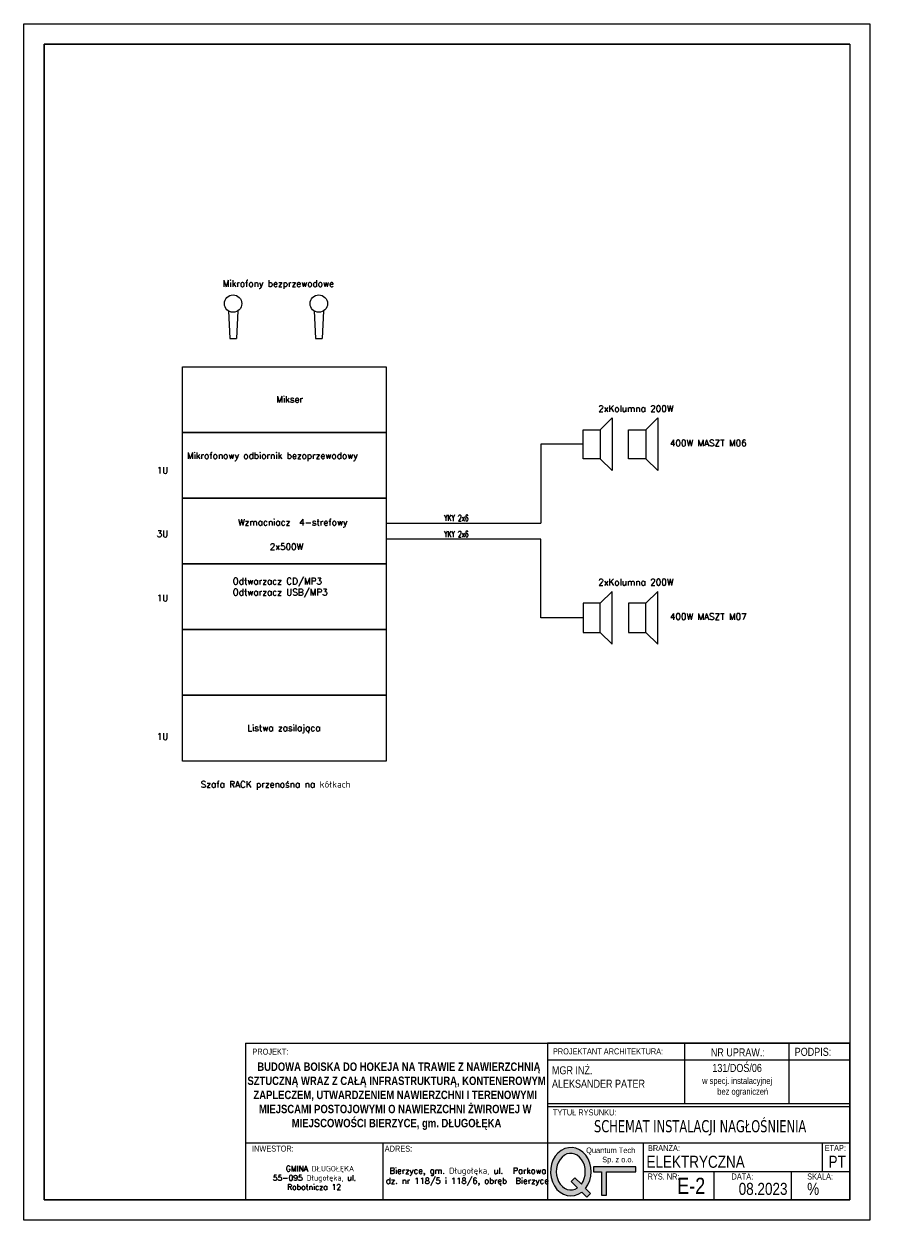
# Model space of a CAD drawing. Extents: x 301 to 2227, y -251 to 46.
# Tile 5 of 10: x 1125 to 1342, y -251 to 46. Entities that reach past the tile are written whole.
import ezdxf

# ---------------------------------------------------------------- set-up
doc = ezdxf.new("R2010")
doc.units = 0
doc.layers.get('0').update_dxf_attribs({"linetype": 'CONTINUOUS'})
doc.layers.add('_SSWiN_K_OPIS', color=130, linetype='CONTINUOUS', lineweight=15)
doc.layers.add('E-Oświetlenie', color=1, linetype='CONTINUOUS')
doc.layers.add('Z_ramka', color=7, linetype='CONTINUOUS')
doc.styles.add('PS-opis-bg', font='txt', dxfattribs={"width": 0.8})
doc.styles.get("Standard").update_dxf_attribs({"font": 'romans.shx'})

# ---------------------------------------------------------------- blocks, each defined once
blk = doc.blocks.new('zw$C8BF')
h = blk.add_hatch(color=256)
edge = h.paths.add_edge_path()
edge.add_line((6.45, 1.06), (7.51, 0))
edge.add_line((7.51, 0), (8.29, 0.78))
edge.add_line((8.29, 0.78), (7.24, 1.83))
edge.add_ellipse((4.2, 5.28), major_axis=(0, 5), ratio=0.84, start_angle=226.3587, end_angle=572.4392)
edge = h.paths.add_edge_path(flags=16)
edge.add_line((4.26, 3.25), (5.6, 1.92))
edge.add_ellipse((4.2, 5.28), major_axis=(0, -3.8), ratio=0.789474, start_angle=-313.1631, end_angle=27.7397, ccw=False)
edge.add_line((6.39, 2.68), (5.04, 4.03))
edge.add_line((5.04, 4.03), (4.26, 3.25))
blk.add_hatch(color=256).paths.add_polyline_path([(8.92, 6.29), (8.92, 5.23), (10.55, 5.23), (10.55, 0.42), (11.6, 0.42), (11.6, 5.23), (17.67, 5.23), (17.67, 6.29)])
for points in [[(11.6, 5.23), (17.67, 5.23), (17.67, 6.29), (8.92, 6.29), (8.92, 5.23), (10.55, 5.23)], [(10.55, 5.23), (10.55, 0.42), (11.6, 0.42), (11.6, 5.23)], [(6.39, 2.68), (5.04, 4.03), (4.26, 3.25), (5.6, 1.92)], [(6.45, 1.06), (7.51, 0), (8.29, 0.78), (7.24, 1.83)]]:
    blk.add_lwpolyline(points)
for major_axis, ratio, start_param, end_param in [((0, 5), 0.84, 3.950705, 9.990949), ((0, 3.8), 0.789474, 3.95905, 9.908927)]:
    blk.add_ellipse((4.2, 5.28), major_axis=major_axis, ratio=ratio, start_param=start_param, end_param=end_param)
at = {"insert": (6.89, 10.28), "char_height": 1.15, "width": 10.7802, "attachment_point": 1}
blk.add_mtext('{\\f@MS UI Gothic|b0|i0|c238|p34;\\W1.11329; }{\\f@MS UI Gothic|b0|i0|c238|p34;Quantum Tech }\\P{\\f@MS UI Gothic|b0|i0|c238|p34;\\W8.89534; }{\\f@MS UI Gothic|b0|i0|c238|p34;Sp. z o.o.}', dxfattribs=at)

msp = doc.modelspace()

# ---------------------------------------------------------------- linework, layer by layer
at = {"color": 5}
for p, q in [((1330.16, 41.46), (1130.16, 41.46)), ((1130.16, 41.46), (1130.16, -245.54)), ((1330.16, 41.46), (1330.16, -245.54)), ((1130.16, -245.54), (1330.16, -245.54))]:
    msp.add_line(p, q, dxfattribs=at)
at = {"layer": 'E-Oświetlenie', "color": 0, "linetype": 'ByBlock'}
for p, q in [((1175.92, -24.81), (1176.23, -31.63)), ((1178.24, -24.81), (1177.93, -31.63)), ((1197.19, -24.81), (1197.5, -31.63)), ((1199.51, -24.81), (1199.2, -31.63)), ((1176.23, -31.63), (1177.93, -31.63)), ((1197.5, -31.63), (1199.2, -31.63)), ((1268.23, -54.31), (1271.21, -51.38)), ((1271.21, -51.38), (1271.21, -64.46)), ((1279.51, -54.31), (1282.49, -51.38)), ((1282.49, -51.38), (1282.49, -64.46)), ((1263.97, -57.92), (1253.48, -57.92)), ((1253.48, -57.92), (1253.48, -77.46)), ((1268.23, -61.54), (1271.21, -64.46)), ((1279.51, -61.54), (1282.49, -64.46)), ((1215.07, -77.46), (1253.48, -77.46)), ((1253.48, -81.46), (1215.07, -81.46)), ((1253.48, -101), (1253.48, -81.46)), ((1268.23, -97.39), (1271.21, -94.46)), ((1271.21, -107.54), (1271.21, -94.46)), ((1279.51, -97.39), (1282.49, -94.46)), ((1282.49, -107.54), (1282.49, -94.46)), ((1263.97, -101), (1253.48, -101)), ((1268.23, -104.62), (1271.21, -107.54)), ((1279.51, -104.62), (1282.49, -107.54))]:
    msp.add_line(p, q, dxfattribs=at)
for points in [[(1164.56, -38.68), (1215.07, -38.68), (1215.07, -55), (1164.56, -55)], [(1164.56, -55), (1215.07, -55), (1215.07, -71.31), (1164.56, -71.31)], [(1263.97, -54.31), (1268.23, -54.31), (1268.23, -61.54), (1263.97, -61.54)], [(1275.25, -54.31), (1279.51, -54.31), (1279.51, -61.54), (1275.25, -61.54)], [(1164.56, -71.31), (1215.07, -71.31), (1215.07, -87.62), (1164.56, -87.62)], [(1164.56, -87.62), (1215.07, -87.62), (1215.07, -103.93), (1164.56, -103.93)], [(1263.97, -104.62), (1268.23, -104.62), (1268.23, -97.39), (1263.97, -97.39)], [(1275.25, -104.62), (1279.51, -104.62), (1279.51, -97.39), (1275.25, -97.39)], [(1164.56, -103.93), (1215.07, -103.93), (1215.07, -120.24), (1164.56, -120.24)], [(1164.56, -120.24), (1215.07, -120.24), (1215.07, -136.56), (1164.56, -136.56)]]:
    msp.add_lwpolyline(points, close=True, dxfattribs=at)
for centre in [(1177.08, -22.98), (1198.35, -22.98)]:
    msp.add_circle(centre, 2.17, dxfattribs=at)
at = {"layer": 'Z_ramka'}
for p, q in [((1180.16, -206.65), (1255.16, -206.65)), ((1180.16, -206.65), (1180.16, -245.54)), ((1255.16, -206.65), (1330.16, -206.65)), ((1255.16, -206.65), (1330.16, -206.65)), ((1289.24, -221.62), (1289.24, -206.65)), ((1315.16, -221.62), (1315.16, -206.65)), ((1255.16, -210.75), (1330.16, -210.75)), ((1255.16, -221.62), (1330.16, -221.62)), ((1255.16, -221.62), (1330.16, -221.62)), ((1255.16, -221.62), (1330.16, -221.62)), ((1255.16, -221.62), (1330.16, -221.62)), ((1255.16, -221.62), (1330.16, -221.62)), ((1255.16, -221.62), (1330.16, -221.62)), ((1255.16, -221.62), (1330.16, -221.62)), ((1255.16, -222.37), (1330.16, -222.37)), ((1255.16, -222.37), (1330.16, -222.37)), ((1255.16, -222.37), (1330.16, -222.37)), ((1255.16, -222.37), (1330.16, -222.37)), ((1255.16, -222.37), (1330.16, -222.37)), ((1255.16, -222.37), (1330.16, -222.37)), ((1255.16, -222.37), (1330.16, -222.37)), ((1180.16, -231.37), (1255.16, -231.37)), ((1214.24, -231.37), (1214.24, -245.54)), ((1255.16, -231.37), (1330.16, -231.37)), ((1255.16, -231.37), (1330.16, -231.37)), ((1255.16, -231.37), (1330.16, -231.37)), ((1278.98, -245.54), (1278.98, -231.37)), ((1323.41, -238.45), (1323.41, -231.37)), ((1278.98, -238.45), (1330.16, -238.45)), ((1296.48, -245.54), (1296.48, -238.45)), ((1315.73, -245.54), (1315.73, -238.45)), ((1180.16, -245.54), (1255.16, -245.54)), ((1255.16, -245.54), (1330.16, -245.54)), ((1255.16, -245.54), (1330.16, -245.54)), ((1255.16, -245.54), (1330.16, -245.54)), ((1255.16, -245.54), (1330.16, -245.54)), ((1255.16, -245.54), (1330.16, -245.54))]:
    msp.add_line(p, q, dxfattribs=at)
for points in [[(1125.16, 46.46), (1335.16, 46.46), (1335.16, -250.54), (1125.16, -250.54)], [(1130.16, 41.46), (1330.16, 41.46), (1330.16, -245.54), (1130.16, -245.54)], [(1255.16, -245.54), (1330.16, -245.54), (1330.16, -206.65), (1255.16, -206.65)]]:
    msp.add_lwpolyline(points, close=True, dxfattribs=at)

# ---------------------------------------------------------------- block references
at = {"layer": 'Z_ramka', "xscale": 1.2, "yscale": 1.2, "zscale": 1.2}
msp.add_blockref('zw$C8BF', (1255.88, -244.86), dxfattribs=at)

# ---------------------------------------------------------------- texts
at = {"layer": '_SSWiN_K_OPIS', "width": 0.6}
for p in [(1229.44, -76.96), (1229.44, -80.95)]:
    msp.add_text('YKY 2x6', height=1.5, rotation=359.9476, dxfattribs=at).set_placement(p)
at = {"layer": 'E-Oświetlenie', "color": 0, "linetype": 'Continuous'}
for s, p in [('Mikrofony bezprzewodowe', (1174.51, -18.79)), ('Mikser ', (1187.81, -47.53)), ('2xKolumna 200W', (1267.74, -49.87)), ('400W MASZT M06', (1285.51, -58.41)), ('Mikrofonowy odbiornik bezoprzewodowy', (1165.63, -61.54)), ('1U', (1158.13, -65.17)), ('Wzmacniacz  4-strefowy', (1178.32, -78.07)), ('3U', (1158.13, -80.96)), ('2x500W', (1186.2, -84.15)), ('Odtwarzacz CD/MP3', (1176.98, -92.7)), ('2xKolumna 200W', (1267.74, -92.95)), ('Odtwarzacz USB/MP3', (1176.98, -95.43)), ('1U', (1158.13, -96.87)), ('400W MASZT M07', (1285.51, -101.49)), ('Listwa zasilająca', (1180.61, -129.14)), ('1U', (1158.13, -131.26)), ('Szafa RACK przenośna na kółkach', (1169.07, -143.16))]:
    msp.add_text(s, height=1.6, dxfattribs=at).set_placement(p)
at = {"layer": 'Z_ramka', "style": 'PS-opis-bg'}
for s, insert, char_height, width, attachment_point in [('{\\fArial|b0|i0|c238|p34;PROJEKTANT ARCHITEKTURA:}', (1256.47, -207.9), 1.5, 30.3363, 1), ('{\\fArial|b0|i0|c238|p34;PODPIS:}', (1316.5, -207.76), 2, 16.6534, 1), ('{\\fArial|b1|i0|c128|p34;\\W2.57821; }{\\fArial|b1|i0|c128|p34;\\H1.16667x;BUDOWA BOISKA DO HOKEJA NA TRAWIE Z NAWIERZCHNIĄ }{\\fArial|b1|i0|c128|p34;\\W2.57821; }{\\fArial|b1|i0|c128|p34;\\H1.16667x;SZTUCZNĄ WRAZ Z CAŁĄ INFRASTRUKTURĄ, KONTENEROWYM }{\\fArial|b1|i0|c128|p34;\\W2.57821; }{\\fArial|b1|i0|c128|p34;\\H1.16667x;ZAPLECZEM, UTWARDZENIEM NAWIERZCHNI I TERENOWYMI }{\\fArial|b1|i0|c128|p34;\\W2.57821; }{\\fArial|b1|i0|c128|p34;\\H1.16667x;MIEJSCAMI POSTOJOWYMI O NAWIERZCHNI ŻWIROWEJ W }{\\fArial|b1|i0|c128|p34;\\W2.57821; }{\\fArial|b1|i0|c128|p34;\\H1.16667x;MIEJSCOWOŚCI BIERZYCE, gm. DŁUGOŁĘKA}', (1217.66, -219.78), 1.8, 75, 5), ('{\\fArial|b0|i0|c238|p34;PROJEKT:}', (1181.87, -207.97), 1.5, 30.3363, 1), ('{\\fArial|b0|i0|c238|p34;NR UPRAW.:}', (1295.68, -207.9), 2, 16.6534, 1), ('{\\fArial|b0|i0|c238|p34;MGR INŻ.\\PALEKSANDER PATER}', (1256.24, -212.35), 2, 65.9909, 1), ('{\\fArial|b0|i0|c238|p34;131/DOŚ/06}', (1302.2, -212.78), 2, 25.927, 5), ('{\\fArial|b0|i0|c238|p34;w specj. instalacyjnej}\\P{\\fArial|b0|i0|c238|p34;\\W4.47540; }{\\fArial|b0|i0|c238|p34;bez ograniczeń}', (1302.2, -217.53), 1.6, 25.927, 5), ('{\\fArial|b0|i0|c238|p34;TYTUŁ RYSUNKU:}', (1256.47, -223.06), 1.5, 30.3363, 1), ('{\\fTahoma|b0|i0|c238|p34;SCHEMAT INSTALACJI NAGŁOŚNIENIA}', (1266.68, -225.73), 3, 89.2128, 1), ('{\\fArial|b0|i0|c238|p34;BRANŻA:}', (1280.07, -231.89), 1.5, 14.0791, 1), ('{\\fArial|b0|i0|c238|p34;INWESTOR:\\P}', (1181.77, -232.04), 1.5, 30.3363, 1), ('{\\fArial|b0|i0|c238|p34;ADRES:}', (1214.72, -232.06), 1.5, 30.3363, 1), ('{\\fArial|b0|i0|c238|p34;ELEKTRYCZNA}', (1279.69, -234.56), 3, 29.1226, 1), ('{\\fArial|b0|i0|c238|p34;ETAP:}', (1323.92, -231.89), 1.5, 5.583, 1), ('{\\fArial|b0|i0|c238|p34;PT}', (1324.9, -234.56), 3, 29.1226, 1), ('{\\fArial|b0|i0|c238|p34;RYS. NR:}', (1279.97, -238.97), 1.5, 14.0791, 1), ('{\\fArial|b0|i0|c238|p34;E-2}', (1290.8, -242.03), 4, 11.1074, 5), ('{\\fArial|b0|i0|c238|p34;DATA:}', (1300.81, -238.97), 1.5, 7.8879, 1), ('{\\fArial|b0|i0|c238|p34;SKALA:}', (1319.6, -238.97), 1.5, 7.8879, 1), ('{\\fArial|b0|i0|c238|p34;08.2023}', (1302.59, -241.29), 3, 12.2715, 1), ('{\\fArial|b0|i0|c238|p34;%}', (1319.59, -241.29), 3, 12.2715, 1)]:
    msp.add_mtext(s, dxfattribs=dict(at, insert=insert, char_height=char_height, width=width, attachment_point=attachment_point))
at = {"layer": 'Z_ramka', "char_height": 1.5, "attachment_point": 5}
for s, insert, width in [('{\\Fromans.shx;\\W2.83325; }{\\A1;\\H0.91667x;GMINA DŁUGOŁĘKA}\\P{\\Fromans.shx;\\W1.07010; }{\\A1;\\H0.91667x;55-095 Długołęka, ul. }{\\Fromans.shx;\\W1.07010; }{\\A1;\\H0.91667x;Robotnicza 12}', (1197.2, -240.06), 34.0802), ('{\\Fromans.shx;\\W1.30947; }Bierzyce, gm. Długołęka, ul. {\\Fromans.shx;\\W1.30947; }Parkowa\\P{\\Fromans.shx;\\W1.04632; }{\\A1;dz. nr 118/5 i 118/6, obręb }{\\Fromans.shx;\\W1.04632; }{\\A1;Bierzyce}', (1234.7, -239.78), 40.9198)]:
    msp.add_mtext(s, dxfattribs=dict(at, insert=insert, width=width))

doc.saveas('drawing.dxf')
